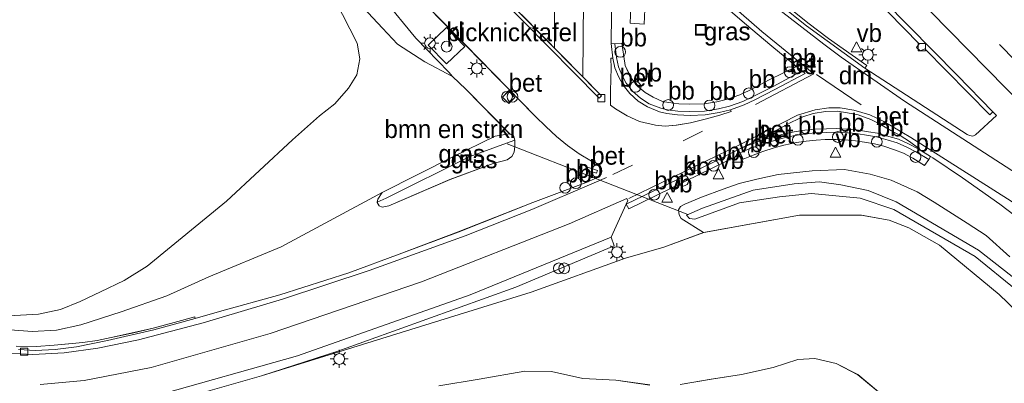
# Model space of a CAD drawing. Header units: millimetres. Extents: x 180000 to 190000, y 466229 to 468626.
# Tile 117 of 202: x 185626 to 185763, y 467440 to 467491. Entities that reach past the tile are written whole.
import ezdxf
from ezdxf.enums import TextEntityAlignment as Align

# ---------------------------------------------------------------- set-up
doc = ezdxf.new("R2010")
doc.units = ezdxf.units.MM
doc.linetypes.add('39strp', pattern=[12, 3, -9])
for name, color, linetype, lineweight in [('bp-b5-bomenstruiken', 93, 'Continuous', 18), ('bp-b5-bos', 93, 'Continuous', 18), ('bp-b5-grasland', 93, 'Continuous', 18), ('gw-bs-insteekwatergang', 93, 'Continuous', 18), ('gw-bs-kruinlijn', 93, 'Continuous', 18), ('gw-bs-teenlijn', 93, 'Continuous', 18), ('mk-bs-39streep 0.15', 8, '39strp', 18), ('mk-bs-haaientd', 8, 'haaitd', 18), ('mk-bs-streep 0.15', 8, 'Continuous', 18), ('og-b5-water', 153, 'Continuous', 18), ('og-bs-hulpgeometrie', 53, 'Continuous', 18), ('og-bs-inrichtingselement', 253, 'Continuous', 18), ('vh-b5-verh_soort', 8, 'Continuous', 18), ('wh-bs-duiker', 8, 'duiker', 18), ('wh-bs-greppel', 133, 'greppel', 18), ('wh-bs-kolk', 8, 'Continuous', 18), ('wm-bs-lichtmast', 8, 'Continuous', 18), ('wm-bs-overig', 8, 'Continuous', 18), ('wm-bs-verkeersbord', 8, 'Continuous', 18)]:
    doc.layers.add(name, color=color, linetype=linetype, lineweight=lineweight)
doc.styles.add('rtw_iso', font='iso-rtw.shx')
doc.linetypes.add('duiker', pattern='A,0,-2,[15,RTW.shx,S=1,R=0,X=0,Y=0],-2', length=4)
doc.linetypes.add('greppel', pattern='A,25.5,-0.01,[14,RTW.shx,S=1,R=0,X=0,Y=0],1,[14,RTW.shx,S=1,R=0,X=0,Y=0],1,[14,RTW.shx,S=1,R=0,X=0,Y=0],1,[14,RTW.shx,S=1,R=0,X=0,Y=0],1,[14,RTW.shx,S=1,R=0,X=0,Y=0],0.5,-0.01', length=30.02)
doc.linetypes.add('haaitd', pattern='A,0,-0.25,[25,RTW.shx,S=0.1,R=180,X=0,Y=0],-0.75', length=1)

# ---------------------------------------------------------------- blocks, each defined once
blk = doc.blocks.new('verkeersbord')
for p, q in [((0, 0.75), (-0.75, -0.625)), ((0.75, -0.625), (0, 0.75)), ((-0.75, -0.625), (0.75, -0.625))]:
    blk.add_line(p, q)
blk = doc.blocks.new('dtbattr')
at = {"style": 'rtw_iso'}
blk.add_attdef('TAG', (0.59, 0.87), '', height=2.5, dxfattribs=at)
blk = doc.blocks.new('dtb')
blk.add_circle((0, 0), 0.75)
blk = doc.blocks.new('kolk')
blk.add_lwpolyline([(-0.5, -0.5), (0.5, -0.5), (0.5, 0.5), (-0.5, 0.5)], close=True)
blk = doc.blocks.new('put')
for p, q in [((0.75, 0.75), (-0.75, 0.75)), ((-0.75, 0.75), (-0.75, -0.75)), ((0.75, -0.75), (0.75, 0.75)), ((-0.75, -0.75), (0.75, -0.75))]:
    blk.add_line(p, q)
blk.add_lwpolyline([(-0.625, 0.625), (0.625, 0.625), (0.625, -0.625), (-0.625, -0.625)], close=True)
blk = doc.blocks.new('dtbattr-r')
at = {"style": 'rtw_iso'}
blk.add_attdef('TAG', text='', height=2.5, dxfattribs=at).set_placement((0, 0), align=Align.MIDDLE_CENTER)
blk = doc.blocks.new('d33az_ACAD_1_FMEBLOCK31')
at = {"layer": 'bp-b5-bomenstruiken'}
for points in [[(1.35, 49.37, 67.37), (-2.67, 52.75, 67.35), (-5.71, 54.32, 67.36), (-8.7, 55, 67.41), (-11.03, 54.86, 67.48), (-14.49, 53.75, 67.56), (-18.9, 52.79, 67.66), (-23.1, 52.11, 67.39), (-27.47, 51.36, 67.09)], [(-31.69, 51.31, 66.74), (-36.41, 51.97, 66.22), (-41.01, 52.21, 65.43), (-45.38, 53.2, 64.93), (-49.1, 53.24, 64.12), (-55.46, 52.11, 63.93), (-61.08, 51.18, 63.46)], [(-96.88, 49.42, 60.6), (-85.79, 52.56, 60.55), (-48.22, 64.22, 60.22), (-35.05, 68.96, 60.32), (-29.73, 70.5, 60.34), (-24.17, 72.54, 59.93), (-10.83, 74.95, 59.58), (-2.2, 74.96, 59.33), (1.66, 74.25, 59.32), (4.4, 73.18, 59.31), (8.7, 70.77, 59.32), (17, 63.91, 59.53), (40.75, 41.09, 59.47)]]:
    blk.add_polyline3d(points, dxfattribs=at)
blk = doc.blocks.new('d33az_ACAD_1_FMEBLOCK48')
at = {"layer": 'bp-b5-grasland'}
for points in [[(-22.48, -56.17, 60.24), (-19.42, -56.42, 60.17), (-16.01, -56.2, 60.22), (-12.61, -55.47, 60.26), (-7, -53.65, 60.25), (-0.62, -51.45, 60.3), (5.2, -48.81, 60.22), (15.3, -44.62, 59.85), (29.37, -37.04, 59.8), (28.76, -37.97, 59.8), (28.67, -38.42, 59.8), (28.95, -38.92, 59.82), (29.38, -39.08, 59.85), (30.29, -38.92, 59.91), (38.83, -35.25, 59.88), (44.85, -33.01, 59.94), (46.81, -32.49, 60.04), (47.44, -32.04, 60.11), (47.78, -31.45, 59.96), (47.88, -30.61, 60.07), (47.88, -29.77, 60.09), (47.68, -29.12, 60.08), (47.17, -28.9, 59.84), (41.04, -22.66, 60.09), (39.19, -20.87, 60.14), (38.69, -20.31, 60.21), (34.06, -15.57, 60.58), (29.59, -10.01, 60.59)], [(29.77, -5.04, 60.52), (40.97, -16.46, 60.48), (50.76, -26.44, 60.37), (52.2, -27.86, 60.36), (53.67, -29.24, 60.32), (55.22, -30.49, 60.27), (56.86, -31.64, 60.22), (58.56, -32.67, 60.15), (59.43, -33.12, 60.11), (59.79, -33.39, 60.1), (59.97, -33.73, 60.09), (60.02, -34.13, 60.08), (59.88, -34.51, 60.08), (59.72, -34.74, 60.08), (59.41, -34.94, 60.07), (57.81, -35.64, 60.07), (50.36, -38.45, 60.02), (39.97, -42.55, 60.07), (31.75, -45.64, 60.12), (24.75, -48.23, 60.14), (15.11, -51.31, 60.18), (6.69, -53.64, 60.21), (3.32, -54.58, 60.19), (3.26, -54.34, 60.46), (0.4, -55.13, 60.5), (-2.53, -55.96, 60.51), (-5.46, -56.62, 60.51), (-8.41, -57.25, 60.52), (-10.33, -57.67, 60.52), (-12.34, -57.94, 60.51), (-14.32, -58.14, 60.5), (-16.34, -58.33, 60.48), (-18.78, -58.49, 60.45), (-21.65, -58.45, 60.46)]]:
    blk.add_polyline3d(points, dxfattribs=at)
for points in [[(40.92, -16.73, 60.59), (38.34, -14.05, 60.63), (35.78, -16.52, 60.61), (38.36, -19.11, 60.58)], [(47.88, -23.81, 60.52), (47.01, -22.89, 60.53), (46.14, -23.75, 60.53), (47.02, -24.65, 60.51)], [(59.38, -34, 60.18), (57.86, -33.47, 60.2), (57.76, -33.89, 60.19), (59.25, -34.37, 60.17)]]:
    blk.add_polyline3d(points, close=True, dxfattribs=at)
blk = doc.blocks.new('d33az_ACAD_1_FMEBLOCK87')
at = {"layer": 'bp-b5-grasland'}
for points in [[(-10.92, 13.07, 60.27), (-8.47, 10.67, 60.26), (-4.07, 6.56, 60.24), (0.38, 2.54, 60.17), (5.66, -2.06, 60.04), (9.48, -5.27, 59.95), (12.91, -8.09, 60), (9.1, -9.96, 59.98), (6.33, -11.46, 59.98), (5, -12.04, 59.99), (3.29, -12.66, 60.02), (1.81, -13.01, 60.05), (0.04, -13.3, 60.08), (-1.99, -13.36, 60.14), (-3.51, -13.3, 60.17), (-4.88, -13.12, 60.19), (-5.76, -12.97, 60.21), (-7.07, -12.37, 60.25), (-8.19, -11.74, 60.28), (-9.23, -10.83, 60.31), (-10.03, -9.84, 60.34), (-10.53, -8.88, 60.37), (-10.95, -7.98, 60.4), (-11.15, -6.7, 60.42), (-11.42, -4.86, 60.46), (-12.41, -4.94, 60.39), (-12.91, -4.91, 60.35), (-12.87, -0.88, 60.42), (-12.77, 6.13, 60.38), (-12.69, 12.41, 60.31), (-12.58, 12.81, 60.32), (-12.37, 13.12, 60.31), (-12.05, 13.29, 60.29), (-11.66, 13.36, 60.29), (-11.14, 13.29, 60.27), (-11.04, 13.19, 60.26)], [(-12.28, 12.18, 60.36), (-12.29, 10.55, 60.36), (-11.9, 10.58, 60.35), (-11.88, 12.17, 60.37)], [(-11.57, 4.73, 60.47), (-11.56, 2.84, 60.46), (-10.51, 2.8, 60.47), (-10.59, 1.33, 60.48), (-10.11, 1.32, 60.47), (-10.29, -2.08, 60.48), (-8.33, -2.21, 60.48), (-8.19, 0.84, 60.48), (-9.08, 0.88, 60.48), (-8.99, 2.62, 60.45), (-9.63, 2.66, 60.45), (-9.54, 5.65, 60.46), (-12.6, 5.81, 60.47), (-12.6, 4.75, 60.48)], [(-12.07, 1.37, 60.43), (-12.03, 2.96, 60.45), (-12.39, 2.94, 60.45), (-12.4, 1.38, 60.45)]]:
    blk.add_polyline3d(points, close=True, dxfattribs=at)
blk = doc.blocks.new('dtbattr-l')
at = {"style": 'rtw_iso'}
blk.add_attdef('TAG', (0, 0), '', height=2.5, dxfattribs=at)
blk = doc.blocks.new('prullenbak')
for centre in [(-0.375, 0), (0.375, 0)]:
    blk.add_circle(centre, 0.75)
blk = doc.blocks.new('lantaarnpaal')
for p, q in [((-0.75, 0), (-1.25, 0)), ((-0.88, 0.88), (-0.53, 0.53)), ((0, 0.75), (0, 1.25)), ((0.53, 0.53), (0.88, 0.88)), ((0.75, 0), (1.25, 0)), ((-0.53, -0.53), (-0.88, -0.88)), ((0, -0.75), (0, -1.25)), ((0.53, -0.53), (0.88, -0.88))]:
    blk.add_line(p, q)
blk.add_circle((0, 0), 0.75)
blk = doc.blocks.new('d33az_ACAD_1_FMEBLOCK161')
at = {"layer": 'vh-b5-verh_soort'}
for points in [[(30.25, -34.65, 59.55), (22.86, -29.03, 59.5), (17.63, -25.37, 59.53), (13.52, -22.59, 59.57), (13.17, -22.37, 59.65), (11.46, -21.32, 59.67), (11.53, -21.23, 59.66), (10.24, -20.3, 59.67), (8.94, -19.48, 59.67), (7.65, -18.74, 59.69), (6.07, -17.81, 59.7), (4.84, -17.23, 59.71), (3.08, -16.6, 59.73), (1.62, -16.28, 59.73), (0.16, -16.07, 59.74), (-1.44, -16.11, 59.75), (-3.18, -16.4, 59.76), (-4.62, -16.86, 59.79), (-6.18, -17.61, 59.8), (-7.58, -18.35, 59.82), (-9.17, -19.17, 59.84), (-10.57, -19.84, 59.86), (-12.11, -20.67, 59.9), (-12.67, -20.92, 59.9), (-13.6, -21.42, 59.93), (-17.16, -23.21, 59.85), (-29.23, -29.02, 59.95), (-29.02, -28.53, 60.06), (-29.16, -28.25, 60.06), (-37.18, -31.76, 60.09), (-57.76, -39.83, 60.19), (-78.87, -47.04, 60.35), (-95.46, -51.79, 60.32), (-104.78, -53.6, 60.33), (-110.93, -54.15, 60.22)], [(-11.72, 1.95, 59.85), (-4.1, -4.2, 59.81), (4.02, -10.1, 59.85), (18.28, -19.31, 59.75), (18.61, -19.47, 59.75), (19.08, -19.55, 59.76), (19.44, -19.36, 59.78), (22.36, -16.68, 59.7), (21.85, -16.16, 59.7), (16.9, -11.04, 59.72), (-0.03, 6.14, 59.69)], [(-55.99, 9.07, 60.35), (-43.53, -3.58, 60.32), (-33.01, -14.28, 60.11), (-32.7, -13.94, 60.12), (-43.85, -2.62, 60.33)], [(-113.96, -49.28, 60.27), (-111.6, -49.41, 60.27), (-108.83, -49.27, 60.27), (-105.85, -48.9, 60.26), (-101.54, -47.99, 60.26), (-95.06, -46.54, 60.17), (-89.31, -44.93, 60.19), (-85.94, -43.98, 60.21), (-77.52, -41.66, 60.18), (-67.88, -38.58, 60.14), (-60.88, -35.98, 60.12), (-52.66, -32.89, 60.07), (-42.27, -28.8, 60.02), (-34.82, -25.99, 60.07), (-33.22, -25.29, 60.07), (-32.9, -25.09, 60.08), (-32.74, -24.86, 60.08), (-32.61, -24.47, 60.08), (-32.66, -24.07, 60.09), (-32.84, -23.74, 60.1), (-33.2, -23.46, 60.11), (-34.07, -23.01, 60.15), (-35.77, -21.99, 60.22), (-37.41, -20.84, 60.27), (-38.96, -19.58, 60.32), (-40.42, -18.2, 60.36), (-41.87, -16.79, 60.37), (-51.66, -6.8, 60.48), (-62.86, 4.61, 60.52)], [(-31.28, -2.62, 60.42), (-31.32, -6.65, 60.35), (-31.12, -8.67, 60.3), (-31.36, -8.7, 60.3), (-31.35, -10.08, 60.26), (-31.39, -11.55, 60.21), (-31.42, -13.34, 60.16), (-31.42, -15.22, 60.11), (-30.72, -15.73, 60.1), (-29.12, -16.73, 60.07), (-27.37, -17.53, 60.05), (-25.16, -18.03, 60.02), (-23.8, -18.14, 60.01), (-22.25, -18.01, 59.99), (-20.29, -17.69, 59.95), (-18.21, -17.17, 59.91), (-16.17, -16.62, 59.88), (-14.62, -16.13, 59.88), (-14.7, -15.89, 59.88), (-12.8, -15.2, 59.85), (-11.31, -14.48, 59.86), (-8.51, -13.04, 59.85), (-4.3, -10.82, 59.83), (-4.72, -10.47, 59.94), (-5.5, -9.83, 60), (-8.94, -7.01, 59.95), (-12.75, -3.8, 60.04), (-18.03, 0.8, 60.17)]]:
    blk.add_polyline3d(points, dxfattribs=at)

msp = doc.modelspace()

# ---------------------------------------------------------------- linework, layer by layer
at = {"layer": 'bp-b5-bomenstruiken'}
for points in [[(185624.83, 467449.62, 60.86), (185628.14, 467449.82, 60.97), (185631.24, 467450.44, 61.02), (185633.98, 467451.56, 61.09), (185636.81, 467452.9, 61.19), (185640.1, 467454.52, 61.27), (185643.3, 467456.48, 61.58), (185654.38, 467465.57, 62.12), (185663.57, 467474.09, 62.17), (185667.31, 467477.45, 62.21), (185669.45, 467479.09, 62.19), (185671.38, 467481.29, 62.19), (185672.54, 467483.15, 62.19), (185672.94, 467485.39, 62.19), (185672.57, 467487.54, 62.19), (185668.49, 467495.59, 62.37)], [(185676.27, 467493.79, 60.59), (185680.75, 467488.23, 60.58), (185685.37, 467483.5, 60.21), (185685.87, 467482.93, 60.14), (185682, 467484.96, 60.62), (185678.19, 467487.39, 61.24), (185676.1, 467489.64, 61.33), (185673.4, 467492.51, 61.57)], [(185673.4, 467492.51, 61.57), (185676.1, 467489.64, 61.33), (185678.19, 467487.39, 61.24), (185682, 467484.96, 60.62), (185685.87, 467482.93, 60.14), (185687.72, 467481.15, 60.09), (185693.86, 467474.91, 59.84), (185693.21, 467474.83, 59.74), (185691.8, 467474.58, 59.67), (185685.89, 467471.73, 59.68), (185676.06, 467466.76, 59.8), (185661.98, 467459.18, 59.85), (185651.88, 467455, 60.22), (185646.06, 467452.36, 60.3), (185639.68, 467450.15, 60.25), (185634.08, 467448.33, 60.26), (185630.68, 467447.6, 60.22), (185627.26, 467447.39, 60.17), (185624.2, 467447.64, 60.24)]]:
    msp.add_polyline3d(points, dxfattribs=at)
at = {"layer": 'bp-b5-bos'}
for points in [[(185668.49, 467495.59, 62.37), (185672.57, 467487.54, 62.19), (185672.94, 467485.39, 62.19), (185672.54, 467483.15, 62.19), (185671.38, 467481.29, 62.19), (185669.45, 467479.09, 62.19), (185667.31, 467477.45, 62.21), (185663.57, 467474.09, 62.17), (185654.38, 467465.57, 62.12), (185643.3, 467456.48, 61.58), (185640.1, 467454.52, 61.27), (185636.81, 467452.9, 61.19), (185633.98, 467451.56, 61.09), (185631.24, 467450.44, 61.02), (185628.14, 467449.82, 60.97), (185624.83, 467449.62, 60.86)], [(185717.58, 467440, 67.09), (185721.94, 467440.75, 67.39), (185726.14, 467441.43, 67.66), (185730.56, 467442.39, 67.56), (185734.02, 467443.5, 67.48), (185736.35, 467443.64, 67.41), (185739.33, 467442.96, 67.36), (185742.37, 467441.38, 67.35), (185746.4, 467438, 67.37)], [(185683.97, 467439.82, 63.46), (185689.59, 467440.75, 63.93), (185695.95, 467441.88, 64.12), (185699.66, 467441.84, 64.93), (185704.04, 467440.84, 65.43), (185708.64, 467440.61, 66.22), (185713.36, 467439.94, 66.74)]]:
    msp.add_polyline3d(points, dxfattribs=at)
at = {"layer": 'bp-b5-grasland'}
for points in [[(185735.8, 467502.92, 59.68), (185750.91, 467487.47, 59.76), (185750.54, 467486.94, 59.76), (185751.05, 467486.49, 59.76), (185751.71, 467486.75, 59.76), (185760.75, 467477.58, 59.76), (185761.16, 467477.99, 59.7), (185761.67, 467477.47, 59.7), (185758.76, 467474.79, 59.78), (185758.4, 467474.6, 59.76), (185757.92, 467474.68, 59.75), (185757.59, 467474.84, 59.75), (185743.33, 467484.05, 59.85), (185743.61, 467484.42, 59.75), (185738.29, 467488.22, 59.75), (185735.38, 467490.38, 59.76), (185729.79, 467494.93, 59.85)], [(185763.54, 467457.81, 59.41), (185760.24, 467460.75, 59.45), (185757.59, 467462.5, 59.47), (185753.02, 467465.43, 59.48), (185750.64, 467466.85, 59.55), (185746.99, 467468.48, 59.57), (185744.07, 467469.31, 59.55), (185740.49, 467469.94, 59.56), (185735.98, 467469.75, 59.61), (185731.25, 467469.26, 59.7), (185728.3, 467468.63, 59.73), (185725.81, 467468.03, 59.7), (185723.59, 467467.24, 59.77), (185720.59, 467466.1, 59.83), (185718.23, 467465.15, 59.83), (185717.66, 467464.82, 59.83), (185717.35, 467464.35, 59.74), (185717.45, 467463.65, 59.66), (185717.75, 467463.12, 59.65), (185720.87, 467461.18, 59.93), (185715.31, 467459.14, 60.34), (185709.99, 467457.6, 60.32), (185696.83, 467452.86, 60.22), (185659.26, 467441.2, 60.55), (185669.89, 467444.67, 60.5), (185694.7, 467453.57, 60.32), (185708.4, 467459.31, 60.09), (185707.96, 467460.52, 60.09), (185710.08, 467465.12, 59.95), (185710.43, 467464.46, 60.02), (185726.04, 467472.09, 59.97), (185726.38, 467471.4, 60.04), (185727.76, 467471.97, 60.02), (185729.14, 467472.45, 60.02), (185730.68, 467472.96, 60.02), (185732.04, 467473.34, 60.01), (185733.81, 467473.73, 60.01), (185735.15, 467473.91, 60), (185736.54, 467474.04, 59.98), (185737.8, 467474.13, 59.97), (185739.32, 467474.15, 59.95), (185740.53, 467474.09, 59.95), (185742.03, 467473.96, 59.93), (185743.3, 467473.78, 59.92), (185744.7, 467473.52, 59.9), (185745.98, 467473.2, 59.88), (185747.47, 467472.7, 59.85), (185748.72, 467472.21, 59.82), (185750.02, 467471.53, 59.8), (185751.66, 467470.51, 59.79), (185752.24, 467471.33, 59.71), (185752.48, 467471.78, 59.65), (185752.83, 467471.56, 59.57), (185756.94, 467468.78, 59.53), (185762.17, 467465.12, 59.5), (185769.56, 467459.5, 59.55)], [(185785.79, 467429.73, 59.47), (185762.05, 467452.55, 59.53), (185753.74, 467459.4, 59.32), (185749.45, 467461.82, 59.31), (185746.71, 467462.89, 59.32), (185742.84, 467463.6, 59.33), (185734.21, 467463.59, 59.58), (185720.87, 467461.18, 59.93), (185717.75, 467463.12, 59.65), (185717.45, 467463.65, 59.66), (185717.35, 467464.35, 59.74), (185717.66, 467464.82, 59.83), (185718.23, 467465.15, 59.83), (185720.59, 467466.1, 59.83), (185723.59, 467467.24, 59.77), (185725.81, 467468.03, 59.7), (185728.3, 467468.63, 59.73), (185731.25, 467469.26, 59.7), (185735.98, 467469.75, 59.61), (185740.49, 467469.94, 59.56), (185744.07, 467469.31, 59.55), (185746.99, 467468.48, 59.57), (185750.64, 467466.85, 59.55), (185753.02, 467465.43, 59.48), (185757.59, 467462.5, 59.47), (185760.24, 467460.75, 59.45), (185763.54, 467457.81, 59.41)], [(185789.17, 467430.84, 58.83), (185770.84, 467449.25, 58.74), (185764.96, 467454.23, 58.73), (185759.19, 467458.71, 58.69), (185747.72, 467465.47, 58.79), (185743.8, 467467.03, 58.83), (185739.99, 467467.84, 58.82), (185737.02, 467468.22, 58.8), (185733.51, 467467.95, 59.02), (185727.78, 467467.06, 59.04), (185720.69, 467464.55, 59.13), (185718.49, 467463.6, 59.14), (185718.88, 467463.12, 59.14), (185719.66, 467463.03, 59.14), (185725.88, 467465.3, 59.14), (185731.46, 467466.17, 59.07), (185735.9, 467466.61, 59.01), (185742.69, 467465.98, 58.78), (185747.38, 467464.4, 58.79), (185758.7, 467457.82, 58.79), (185770.14, 467448.56, 58.84), (185788.46, 467430.18, 58.83)]]:
    msp.add_polyline3d(points, dxfattribs=at)
for points in [[(185676.61, 467465.98, 59.14), (185675.36, 467465.39, 59.8), (185675.44, 467465.84, 59.8), (185676.06, 467466.76, 59.8), (185685.89, 467471.73, 59.68), (185691.8, 467474.58, 59.67), (185693.21, 467474.83, 59.74), (185693.86, 467474.91, 59.84), (185694.36, 467474.68, 60.08), (185694.56, 467474.04, 60.09), (185692.86, 467473.45, 58.97), (185688.21, 467471.71, 59.04)], [(185676.98, 467464.89, 59.91), (185676.06, 467464.73, 59.85), (185675.63, 467464.89, 59.82), (185675.36, 467465.39, 59.8), (185676.61, 467465.98, 59.14), (185688.21, 467471.71, 59.04), (185692.86, 467473.45, 58.97), (185694.56, 467474.04, 60.09), (185694.56, 467473.19, 60.07), (185694.46, 467472.35, 59.96), (185694.12, 467471.77, 60.11), (185693.49, 467471.32, 60.04), (185691.54, 467470.8, 59.94), (185685.52, 467468.56, 59.88)]]:
    msp.add_polyline3d(points, close=True, dxfattribs=at)
at = {"layer": 'gw-bs-insteekwatergang'}
for points in [[(185691.8, 467474.58, 59.67), (185685.89, 467471.73, 59.68), (185676.06, 467466.76, 59.8), (185675.44, 467465.84, 59.8), (185675.36, 467465.39, 59.8)], [(185676.98, 467464.89, 59.91), (185685.52, 467468.56, 59.88), (185691.54, 467470.8, 59.94), (185693.49, 467471.32, 60.04), (185694.12, 467471.77, 60.11), (185694.46, 467472.35, 59.96), (185694.56, 467473.19, 60.07), (185694.56, 467474.04, 60.09), (185694.36, 467474.68, 60.08), (185693.86, 467474.91, 59.84), (185693.21, 467474.83, 59.74), (185691.8, 467474.58, 59.67)], [(185720.87, 467461.18, 59.93), (185717.75, 467463.12, 59.65), (185717.45, 467463.65, 59.66), (185717.35, 467464.35, 59.74), (185717.66, 467464.82, 59.83), (185718.23, 467465.15, 59.83), (185720.59, 467466.1, 59.83), (185723.59, 467467.24, 59.77), (185725.81, 467468.03, 59.7), (185728.3, 467468.63, 59.73), (185731.25, 467469.26, 59.7), (185735.98, 467469.75, 59.61), (185740.49, 467469.94, 59.56), (185744.07, 467469.31, 59.55), (185746.99, 467468.48, 59.57), (185750.64, 467466.85, 59.55), (185753.02, 467465.43, 59.48), (185757.59, 467462.5, 59.47), (185760.24, 467460.75, 59.45), (185763.54, 467457.81, 59.41)], [(185675.36, 467465.39, 59.8), (185675.63, 467464.89, 59.82), (185676.06, 467464.73, 59.85), (185676.98, 467464.89, 59.91)], [(185873.02, 467343.74, 59.94), (185867.38, 467349.25, 59.87), (185854.65, 467361.97, 59.85), (185831.31, 467385.62, 59.79), (185810.33, 467406.07, 59.57), (185785.79, 467429.73, 59.47), (185762.05, 467452.55, 59.53), (185753.74, 467459.4, 59.32), (185749.45, 467461.82, 59.31), (185746.71, 467462.89, 59.32), (185742.84, 467463.6, 59.33), (185734.21, 467463.59, 59.58), (185720.87, 467461.18, 59.93)]]:
    msp.add_polyline3d(points, dxfattribs=at)
at = {"layer": 'gw-bs-kruinlijn'}
for points in [[(185605.27, 467461.17, 60.22), (185609.47, 467456.9, 60.47), (185611.71, 467454.92, 60.47), (185614.1, 467453.03, 60.57), (185615.97, 467451.62, 60.66), (185618.75, 467450.57, 60.71), (185621.79, 467449.71, 60.83), (185624.83, 467449.62, 60.86), (185628.14, 467449.82, 60.97), (185631.24, 467450.44, 61.02), (185633.98, 467451.56, 61.09), (185636.81, 467452.9, 61.19), (185640.1, 467454.52, 61.27), (185643.3, 467456.48, 61.58), (185654.38, 467465.57, 62.12), (185663.57, 467474.09, 62.17), (185667.31, 467477.45, 62.21), (185669.45, 467479.09, 62.19), (185671.38, 467481.29, 62.19), (185672.54, 467483.15, 62.19), (185672.94, 467485.39, 62.19), (185672.57, 467487.54, 62.19), (185668.49, 467495.59, 62.37), (185666.28, 467499.79, 62.1)], [(185685.87, 467482.93, 60.14), (185682, 467484.96, 60.62), (185678.19, 467487.39, 61.24), (185676.1, 467489.64, 61.33), (185673.4, 467492.51, 61.57), (185671.01, 467495.24, 61.61), (185666.28, 467499.79, 62.1)], [(185717.58, 467440, 67.09), (185721.94, 467440.75, 67.39), (185726.14, 467441.43, 67.66), (185730.56, 467442.39, 67.56), (185734.02, 467443.5, 67.48), (185736.35, 467443.64, 67.41), (185739.33, 467442.96, 67.36), (185742.37, 467441.38, 67.35), (185746.4, 467438, 67.37)], [(185683.97, 467439.82, 63.46), (185689.59, 467440.75, 63.93), (185695.95, 467441.88, 64.12), (185699.66, 467441.84, 64.93), (185704.04, 467440.84, 65.43), (185708.64, 467440.61, 66.22), (185713.36, 467439.94, 66.74)]]:
    msp.add_polyline3d(points, dxfattribs=at)
at = {"layer": 'gw-bs-teenlijn'}
for points in [[(185693.86, 467474.91, 59.84), (185687.72, 467481.15, 60.09), (185685.87, 467482.93, 60.14), (185685.37, 467483.5, 60.21), (185680.75, 467488.23, 60.58), (185676.27, 467493.79, 60.59), (185671.24, 467499.2, 60.57), (185666.31, 467503.77, 60.67), (185662.84, 467506.95, 60.74), (185661.86, 467508.37, 60.71), (185661.15, 467510.62, 60.58), (185661.11, 467514.7, 60.5), (185661.17, 467518.23, 60.48), (185660.97, 467521.48, 60.42), (185658.04, 467532.83, 60.22)], [(185676.06, 467466.76, 59.8), (185661.98, 467459.18, 59.85)], [(185605.27, 467461.17, 60.22), (185608.32, 467455.96, 60.2), (185610.73, 467453.24, 60.22), (185612.93, 467451.28, 60.24), (185615.35, 467450.05, 60.2), (185618.28, 467448.93, 60.22), (185621.16, 467447.86, 60.27), (185624.2, 467447.64, 60.24), (185627.26, 467447.39, 60.17), (185630.68, 467447.6, 60.22), (185634.08, 467448.33, 60.26), (185639.68, 467450.15, 60.25), (185646.06, 467452.36, 60.3), (185651.88, 467455, 60.22), (185661.98, 467459.18, 59.85)], [(185720.87, 467461.18, 59.93), (185715.31, 467459.14, 60.34), (185709.99, 467457.6, 60.32), (185696.83, 467452.86, 60.22), (185659.26, 467441.2, 60.55)]]:
    msp.add_polyline3d(points, dxfattribs=at)
at = {"layer": 'mk-bs-39streep 0.15'}
for points in [[(185633.04, 467618.84, 59.76), (185659.98, 467591.4, 59.87), (185694.18, 467556.56, 59.99), (185728.48, 467521.61, 60.02), (185762.7, 467486.74, 60.02), (185797.01, 467451.83, 60.06), (185831.34, 467417.09, 60.1), (185862.89, 467385.55, 60.16), (185888.42, 467360.48, 60.2)], [(185708.23, 467469.28, 60.07), (185718.02, 467473.94, 59.98), (185727.2, 467478.55, 59.87)]]:
    msp.add_polyline3d(points, dxfattribs=at)
at = {"layer": 'mk-bs-haaientd'}
msp.add_polyline3d([(185742.83, 467478.97, 59.76), (185736.59, 467483.19, 59.83)], dxfattribs=at)
at = {"layer": 'mk-bs-streep 0.15'}
for points in [[(185631.04, 467615.75, 59.67), (185662.94, 467583.25, 59.8), (185697.17, 467548.35, 59.9), (185731.44, 467513.43, 59.93), (185765.66, 467478.61, 59.95), (185799.94, 467443.7, 59.99), (185834.29, 467409.02, 60.07), (185865.12, 467378.28, 60.21), (185866.54, 467376.88, 60.21)], [(185657.33, 467564.92, 60.21), (185662.05, 467560.49, 60.22), (185673.26, 467549.09, 60.18), (185687.64, 467534.33, 60.2), (185698.05, 467523.54, 60.19), (185709.49, 467511.99, 60.2), (185715.48, 467506.19, 60.17), (185726.04, 467496.61, 60.09), (185729.85, 467493.42, 60.02), (185737.6, 467487.39, 59.87), (185740.04, 467485.58, 59.84)], [(185700.15, 467509.6, 60.35), (185700.12, 467498.94, 60.48), (185700.08, 467486.97, 60.25)], [(185704.03, 467482.9, 60.17), (185704.11, 467493.53, 60.43), (185704.17, 467505.56, 60.34)], [(185728.11, 467479.02, 59.86), (185736.25, 467483.3, 59.84), (185728.97, 467489.2, 60.01), (185719.63, 467497.37, 60.17), (185712.63, 467503.91, 60.26), (185710.47, 467506, 60.27)], [(185740.04, 467485.58, 59.84), (185748.86, 467479.47, 59.74), (185767.51, 467467.46, 59.82), (185776.7, 467461.05, 59.87), (185784.47, 467455.22, 59.92), (185792.8, 467448.53, 59.95), (185800.08, 467442.27, 59.98), (185807.8, 467435.14, 59.99), (185815.88, 467427.14, 60.02), (185847.84, 467395.07, 60.12), (185866.34, 467376.71, 60.21)], [(185710.46, 467465.94, 60.1), (185725.78, 467473.36, 59.92), (185733.96, 467477.51, 59.8), (185736.42, 467478.29, 59.78), (185738.31, 467478.54, 59.77), (185739.88, 467478.54, 59.77), (185741.79, 467478.21, 59.76), (185744.03, 467477.55, 59.75), (185745.97, 467476.64, 59.73), (185749.74, 467474.42, 59.7), (185763.75, 467465.56, 59.72), (185773.13, 467459.1, 59.78), (185781.34, 467452.99, 59.82), (185788.98, 467446.92, 59.85), (185794.63, 467442.15, 59.88), (185801.96, 467435.59, 59.91), (185808.9, 467428.97, 59.93), (185843.41, 467394.27, 60.1), (185870.53, 467367.4, 60.28), (185883.21, 467355.07, 60.32)], [(185623.92, 467444.39, 60.42), (185627.38, 467444.21, 60.42), (185631.76, 467444.44, 60.42), (185636.42, 467445.07, 60.43), (185642.09, 467446.24, 60.42), (185651.11, 467448.58, 60.41), (185662.15, 467451.88, 60.39), (185674.24, 467455.88, 60.3), (185687.64, 467460.74, 60.22), (185696.92, 467464.38, 60.14), (185705.59, 467468.1, 60.08), (185707.32, 467468.86, 60.07)]]:
    msp.add_polyline3d(points, dxfattribs=at)
at = {"layer": 'og-b5-water'}
msp.add_polyline3d([(185788.46, 467430.18, 58.83), (185770.14, 467448.56, 58.84), (185758.7, 467457.82, 58.79), (185747.38, 467464.4, 58.79), (185742.69, 467465.98, 58.78), (185735.9, 467466.61, 59.01), (185731.46, 467466.17, 59.07), (185725.88, 467465.3, 59.14), (185719.66, 467463.03, 59.14), (185718.88, 467463.12, 59.14), (185718.49, 467463.6, 59.14), (185720.69, 467464.55, 59.13), (185727.78, 467467.06, 59.04), (185733.51, 467467.95, 59.02), (185737.02, 467468.22, 58.8), (185739.99, 467467.84, 58.82), (185743.8, 467467.03, 58.83), (185747.72, 467465.47, 58.79), (185759.19, 467458.71, 58.69), (185764.96, 467454.23, 58.73), (185770.84, 467449.25, 58.74), (185789.17, 467430.84, 58.83)], dxfattribs=at)
at = {"layer": 'og-bs-hulpgeometrie'}
for points in [[(185692.86, 467473.45, 58.97), (185694.56, 467474.04, 60.09)], [(185675.36, 467465.39, 59.8), (185676.61, 467465.98, 59.14)]]:
    msp.add_polyline3d(points, dxfattribs=at)
at = {"layer": 'vh-b5-verh_soort'}
for points in [[(185706.62, 467480.21, 60.12), (185706.3, 467479.87, 60.11), (185695.78, 467490.57, 60.32), (185683.32, 467503.22, 60.35), (185673.87, 467512.84, 60.37), (185666.74, 467520.03, 60.36), (185664.31, 467522.47, 60.41), (185664.32, 467523.19, 60.41), (185667.29, 467520.18, 60.36), (185672.82, 467514.56, 60.36), (185683.68, 467503.53, 60.36), (185695.46, 467491.52, 60.33)], [(185712.71, 467493.25, 60.48), (185712.57, 467490.2, 60.48), (185710.61, 467490.33, 60.48), (185710.79, 467493.73, 60.47), (185710.31, 467493.74, 60.48), (185710.39, 467495.21, 60.47), (185709.34, 467495.25, 60.46), (185709.33, 467497.14, 60.47), (185708.3, 467497.16, 60.48), (185708.31, 467498.22, 60.47), (185711.36, 467498.06, 60.46), (185711.27, 467495.07, 60.45), (185711.91, 467495.03, 60.45), (185711.82, 467493.29, 60.48)], [(185687.6, 467487.08, 60.59), (185685.04, 467484.69, 60.58), (185682.46, 467487.28, 60.61), (185685.03, 467489.75, 60.63)], [(185717.27, 467478.09, 60.17), (185718.96, 467478.02, 60.13), (185721.01, 467478.1, 60.09), (185722.93, 467478.4, 60.05), (185724.49, 467478.76, 60.02), (185726.32, 467479.41, 59.99), (185727.68, 467480.06, 59.99), (185730.55, 467481.53, 59.98), (185734.59, 467483.68, 59.94), (185735.02, 467483.33, 59.83), (185730.8, 467481.11, 59.85), (185728, 467479.67, 59.86), (185726.52, 467478.95, 59.85), (185724.61, 467478.26, 59.88), (185723.04, 467477.88, 59.9), (185721.06, 467477.58, 59.95), (185718.97, 467477.5, 60.01), (185717.23, 467477.58, 60.04), (185715.73, 467477.77, 60.07), (185714.7, 467478.01, 60.08), (185713.04, 467478.67, 60.14), (185711.75, 467479.47, 60.17), (185710.59, 467480.56, 60.21), (185709.63, 467481.68, 60.23), (185708.98, 467482.92, 60.26), (185708.49, 467484.12, 60.28), (185708.2, 467485.48, 60.3), (185707.99, 467487.5, 60.35), (185708.49, 467487.47, 60.39), (185708.7, 467485.56, 60.43), (185708.99, 467484.26, 60.4), (185709.45, 467483.12, 60.38), (185710.06, 467481.98, 60.35), (185710.95, 467480.89, 60.32), (185712.06, 467479.87, 60.28), (185713.29, 467479.11, 60.25), (185714.89, 467478.49, 60.22), (185715.82, 467478.25, 60.2)], [(185717.39, 467479.11, 60.17), (185718.91, 467479.05, 60.14), (185720.94, 467479.11, 60.08), (185722.71, 467479.4, 60.05), (185724.2, 467479.75, 60.02), (185725.9, 467480.37, 59.99), (185727.23, 467480.95, 59.98), (185730, 467482.45, 59.98), (185733.81, 467484.32, 60), (185734.59, 467483.68, 59.94), (185730.55, 467481.53, 59.98), (185727.68, 467480.06, 59.99), (185726.32, 467479.41, 59.99), (185724.49, 467478.76, 60.02), (185722.93, 467478.4, 60.05), (185721.01, 467478.1, 60.09), (185718.96, 467478.02, 60.13), (185717.27, 467478.09, 60.17), (185715.82, 467478.25, 60.2), (185714.89, 467478.49, 60.22), (185713.29, 467479.11, 60.25), (185712.06, 467479.87, 60.28), (185710.95, 467480.89, 60.32), (185710.06, 467481.98, 60.35), (185709.45, 467483.12, 60.38), (185708.99, 467484.26, 60.4), (185708.7, 467485.56, 60.43), (185708.49, 467487.47, 60.39), (185709.48, 467487.55, 60.46), (185709.75, 467485.71, 60.42), (185709.95, 467484.43, 60.4), (185710.38, 467483.53, 60.37), (185710.87, 467482.57, 60.34), (185711.67, 467481.58, 60.31), (185712.71, 467480.67, 60.28), (185713.83, 467480.04, 60.25), (185715.14, 467479.44, 60.21), (185716.02, 467479.29, 60.19)], [(185717.23, 467477.58, 60.04), (185718.97, 467477.5, 60.01), (185721.06, 467477.58, 59.95), (185723.04, 467477.88, 59.9), (185724.61, 467478.26, 59.88), (185724.69, 467478.02, 59.88), (185723.14, 467477.53, 59.88), (185721.1, 467476.98, 59.91), (185719.02, 467476.46, 59.95), (185717.07, 467476.14, 59.99), (185715.51, 467476.01, 60.01), (185714.16, 467476.12, 60.02), (185711.95, 467476.62, 60.05), (185710.2, 467477.42, 60.07), (185708.59, 467478.42, 60.1), (185707.89, 467478.93, 60.11), (185707.89, 467480.81, 60.16), (185707.92, 467482.6, 60.21), (185707.96, 467484.07, 60.26), (185707.95, 467485.45, 60.3), (185708.2, 467485.48, 60.3), (185708.49, 467484.12, 60.28), (185708.98, 467482.92, 60.26), (185709.63, 467481.68, 60.23), (185710.59, 467480.56, 60.21), (185711.75, 467479.47, 60.17), (185713.04, 467478.67, 60.14), (185714.7, 467478.01, 60.08), (185715.73, 467477.77, 60.07)], [(185694.57, 467479.99, 60.52), (185693.7, 467479.16, 60.51), (185692.83, 467480.05, 60.53), (185693.7, 467480.92, 60.53)], [(185745.39, 467476.34, 59.7), (185746.96, 467475.41, 59.69), (185748.25, 467474.67, 59.67), (185749.56, 467473.85, 59.67), (185750.84, 467472.92, 59.66), (185750.78, 467472.83, 59.67), (185749.41, 467473.55, 59.69), (185748.02, 467474.16, 59.73), (185746.69, 467474.57, 59.75), (185745.09, 467475, 59.78), (185743.87, 467475.22, 59.79), (185742.18, 467475.46, 59.79), (185740.88, 467475.57, 59.81), (185739.42, 467475.67, 59.81), (185737.99, 467475.64, 59.83), (185736.41, 467475.57, 59.84), (185734.97, 467475.45, 59.84), (185733.49, 467475.21, 59.84), (185731.95, 467474.89, 59.85), (185730.3, 467474.4, 59.89), (185728.82, 467473.99, 59.89), (185727.24, 467473.37, 59.93), (185726.66, 467473.14, 59.94), (185725.71, 467472.73, 59.93), (185726.64, 467473.23, 59.9), (185727.2, 467473.48, 59.9), (185728.74, 467474.31, 59.86), (185730.14, 467474.98, 59.84), (185731.73, 467475.8, 59.82), (185733.13, 467476.54, 59.8), (185734.69, 467477.29, 59.79), (185736.13, 467477.75, 59.76), (185737.87, 467478.04, 59.75), (185739.47, 467478.07, 59.74), (185740.93, 467477.87, 59.73), (185742.4, 467477.55, 59.73), (185744.15, 467476.92, 59.71)], [(185743.87, 467475.22, 59.79), (185745.09, 467475, 59.78), (185746.69, 467474.57, 59.75), (185748.02, 467474.16, 59.73), (185749.41, 467473.55, 59.69), (185750.78, 467472.83, 59.67), (185752.48, 467471.78, 59.65), (185752.24, 467471.33, 59.71), (185750.54, 467472.38, 59.81), (185749.21, 467473.07, 59.83), (185747.83, 467473.67, 59.85), (185746.59, 467474.06, 59.88), (185744.96, 467474.5, 59.91), (185743.86, 467474.71, 59.92), (185742.15, 467474.98, 59.94), (185741, 467475.07, 59.95), (185739.32, 467475.15, 59.97), (185738.01, 467475.13, 59.98), (185736.42, 467475.05, 60), (185735.1, 467474.93, 60.01), (185733.58, 467474.7, 60.01), (185732.11, 467474.39, 60.02), (185730.4, 467473.92, 60.03), (185729.07, 467473.49, 60.02), (185727.43, 467472.91, 60.04), (185726.89, 467472.71, 60.04), (185725.93, 467472.3, 59.95), (185725.71, 467472.73, 59.93), (185726.66, 467473.14, 59.94), (185727.24, 467473.37, 59.93), (185728.82, 467473.99, 59.89), (185730.3, 467474.4, 59.89), (185731.95, 467474.89, 59.85), (185733.49, 467475.21, 59.84), (185734.97, 467475.45, 59.84), (185736.41, 467475.57, 59.84), (185737.99, 467475.64, 59.83), (185739.42, 467475.67, 59.81), (185740.88, 467475.57, 59.81), (185742.18, 467475.46, 59.79)], [(185744.96, 467474.5, 59.91), (185746.59, 467474.06, 59.88), (185747.83, 467473.67, 59.85), (185749.21, 467473.07, 59.83), (185750.54, 467472.38, 59.81), (185752.24, 467471.33, 59.71), (185751.66, 467470.51, 59.79), (185750.02, 467471.53, 59.8), (185748.72, 467472.21, 59.82), (185747.47, 467472.7, 59.85), (185745.98, 467473.2, 59.88), (185744.7, 467473.52, 59.9), (185743.3, 467473.78, 59.92), (185742.03, 467473.96, 59.93), (185740.53, 467474.09, 59.95), (185739.32, 467474.15, 59.95), (185737.8, 467474.13, 59.97), (185736.54, 467474.04, 59.98), (185735.15, 467473.91, 60), (185733.81, 467473.73, 60.01), (185732.04, 467473.34, 60.01), (185730.68, 467472.96, 60.02), (185729.14, 467472.45, 60.02), (185727.76, 467471.97, 60.02), (185726.38, 467471.4, 60.04), (185726.04, 467472.09, 59.97), (185725.93, 467472.3, 59.95), (185726.89, 467472.71, 60.04), (185727.43, 467472.91, 60.04), (185729.07, 467473.49, 60.02), (185730.4, 467473.92, 60.03), (185732.11, 467474.39, 60.02), (185733.58, 467474.7, 60.01), (185735.1, 467474.93, 60.01), (185736.42, 467475.05, 60), (185738.01, 467475.13, 59.98), (185739.32, 467475.15, 59.97), (185741, 467475.07, 59.95), (185742.15, 467474.98, 59.94), (185743.86, 467474.71, 59.92)], [(185726.04, 467472.09, 59.97), (185710.43, 467464.46, 60.02), (185710.08, 467465.12, 59.95), (185722.15, 467470.94, 59.85), (185725.71, 467472.73, 59.93), (185725.93, 467472.3, 59.95)], [(185706.07, 467469.81, 60.18), (185705.93, 467469.43, 60.17), (185704.44, 467469.92, 60.19), (185704.54, 467470.33, 60.2)]]:
    msp.add_polyline3d(points, close=True, dxfattribs=at)
for points in [[(185739.28, 467500.29, 59.69), (185756.21, 467483.11, 59.72), (185761.16, 467477.99, 59.7), (185760.75, 467477.58, 59.76), (185751.71, 467486.75, 59.76), (185751.05, 467486.49, 59.76), (185750.54, 467486.94, 59.76), (185750.91, 467487.47, 59.76), (185735.8, 467502.92, 59.68)], [(185729.79, 467494.93, 59.85), (185735.38, 467490.38, 59.76), (185738.29, 467488.22, 59.75), (185743.61, 467484.42, 59.75), (185743.33, 467484.05, 59.85), (185735.21, 467489.95, 59.81), (185727.59, 467496.1, 59.85)], [(185628.38, 467440, 60.22), (185634.53, 467440.55, 60.33), (185643.85, 467442.36, 60.32), (185660.44, 467447.11, 60.35), (185681.56, 467454.32, 60.19), (185702.13, 467462.39, 60.09), (185710.16, 467465.9, 60.06), (185710.29, 467465.61, 60.06), (185710.08, 467465.12, 59.95), (185707.96, 467460.52, 60.09), (185688.32, 467452.48, 60.04), (185664.25, 467444, 60.32), (185644.15, 467438.34, 60.35)], [(185644.15, 467438.34, 60.35), (185664.25, 467444, 60.32), (185688.32, 467452.48, 60.04), (185707.96, 467460.52, 60.09), (185708.4, 467459.31, 60.09), (185694.7, 467453.57, 60.32), (185669.89, 467444.67, 60.5), (185659.26, 467441.2, 60.55), (185648.17, 467438.06, 60.6)], [(185625.03, 467445.36, 60.46), (185627.9, 467445.31, 60.45), (185630.35, 467445.47, 60.48), (185632.37, 467445.67, 60.5), (185634.34, 467445.86, 60.51), (185636.36, 467446.13, 60.52), (185638.27, 467446.55, 60.52), (185641.23, 467447.19, 60.51), (185644.15, 467447.85, 60.51), (185647.09, 467448.67, 60.5), (185649.94, 467449.46, 60.46), (185650, 467449.22, 60.19), (185644.25, 467447.61, 60.17), (185637.77, 467446.16, 60.26), (185633.46, 467445.25, 60.26), (185630.48, 467444.88, 60.27), (185627.71, 467444.74, 60.27), (185625.35, 467444.87, 60.27)]]:
    msp.add_polyline3d(points, dxfattribs=at)
at = {"layer": 'wh-bs-duiker'}
msp.add_polyline3d([(185693.5, 467473.51, 59.01), (185718.67, 467463.71, 59.13)], dxfattribs=at)
at = {"layer": 'wh-bs-greppel'}
msp.add_polyline3d([(185676.61, 467465.98, 59.14), (185688.21, 467471.71, 59.04), (185692.86, 467473.45, 58.97)], dxfattribs=at)

# ---------------------------------------------------------------- block references
at = {"layer": 'bp-b5-bomenstruiken'}
ref = msp.add_blockref('dtbattr-r', (185676.39, 467473.59, 60.84), dxfattribs=at)
ref.add_attrib('TAG', 'bmn en strkn', dxfattribs={"layer": '0', "height": 2.5, "style": 'rtw_iso'}).set_placement((185676.39, 467473.59, 60.84), align=Align.BOTTOM_LEFT)
msp.add_blockref('d33az_ACAD_1_FMEBLOCK31', (185745.05, 467388.64), dxfattribs=at)
at = {"layer": 'bp-b5-grasland'}
for name, p in [('d33az_ACAD_1_FMEBLOCK48', (185646.68, 467503.8)), ('d33az_ACAD_1_FMEBLOCK87', (185720.9, 467492.41))]:
    msp.add_blockref(name, p, dxfattribs=at)
ref = msp.add_blockref('dtbattr-r', (185720.9, 467487.2, 60.23), dxfattribs=at)
ref.add_attrib('TAG', 'gras', dxfattribs={"layer": '0', "height": 2.5, "style": 'rtw_iso'}).set_placement((185720.9, 467487.2, 60.23), align=Align.BOTTOM_LEFT)
ref = msp.add_blockref('dtbattr-r', (185683.9, 467470.15, 59.64), dxfattribs=at)
ref.add_attrib('TAG', 'gras', dxfattribs={"layer": '0', "height": 2.5, "style": 'rtw_iso'}).set_placement((185683.9, 467470.15, 59.64), align=Align.BOTTOM_LEFT)
ref = msp.add_blockref('dtbattr-r', (185685.62, 467469.38, 59.76), dxfattribs=at)
ref.add_attrib('TAG', 'gras', dxfattribs={"layer": '0', "height": 2.5, "style": 'rtw_iso'}).set_placement((185685.62, 467469.38, 59.76), align=Align.BOTTOM_LEFT)
at = {"layer": 'mk-bs-haaientd'}
ref = msp.add_blockref('dtbattr-l', (185739.71, 467481.08, 59.8), dxfattribs=at)
ref.add_attrib('TAG', 'dm', dxfattribs={"layer": '0', "height": 2.5, "style": 'rtw_iso'}).set_placement((185739.71, 467481.08, 59.8), align=Align.BOTTOM_LEFT)
at = {"layer": 'og-bs-inrichtingselement'}
ref = msp.add_blockref('dtbattr', (185685.05, 467487.07, 60.61), dxfattribs=at)
ref.add_attrib('TAG', 'picknicktafel', dxfattribs={"layer": '0', "height": 2.5, "style": 'rtw_iso'}).set_placement((185685.05, 467487.07, 60.61), align=Align.BOTTOM_LEFT)
for name, p in [('put', (185720.47, 467489.41, 60.3)), ('dtb', (185685.05, 467487.07, 60.61)), ('prullenbak', (185693.84, 467480.09, 60.45)), ('prullenbak', (185701.06, 467456.19, 60.38))]:
    msp.add_blockref(name, p, dxfattribs=at)
at = {"layer": 'vh-b5-verh_soort'}
msp.add_blockref('d33az_ACAD_1_FMEBLOCK161', (185739.31, 467494.15), dxfattribs=at)
ref = msp.add_blockref('dtbattr-r', (185685.03, 467487.23, 60.6), dxfattribs=at)
ref.add_attrib('TAG', 'kl', dxfattribs={"layer": '0', "height": 2.5, "style": 'rtw_iso'}).set_placement((185685.03, 467487.23, 60.6), align=Align.BOTTOM_LEFT)
ref = msp.add_blockref('dtbattr-r', (185731.8, 467482.78, 60.19), dxfattribs=at)
ref.add_attrib('TAG', 'bet', dxfattribs={"layer": '0', "height": 2.5, "style": 'rtw_iso'}).set_placement((185731.8, 467482.78, 60.19), align=Align.BOTTOM_LEFT)
ref = msp.add_blockref('dtbattr-r', (185732.91, 467482.5, 60.13), dxfattribs=at)
ref.add_attrib('TAG', 'bet', dxfattribs={"layer": '0', "height": 2.5, "style": 'rtw_iso'}).set_placement((185732.91, 467482.5, 60.13), align=Align.BOTTOM_LEFT)
ref = msp.add_blockref('dtbattr-r', (185709.16, 467480.75, 60.08), dxfattribs=at)
ref.add_attrib('TAG', 'bet', dxfattribs={"layer": '0', "height": 2.5, "style": 'rtw_iso'}).set_placement((185709.16, 467480.75, 60.08), align=Align.BOTTOM_LEFT)
ref = msp.add_blockref('dtbattr-r', (185693.7, 467480.04, 60.52), dxfattribs=at)
ref.add_attrib('TAG', 'bet', dxfattribs={"layer": '0', "height": 2.5, "style": 'rtw_iso'}).set_placement((185693.7, 467480.04, 60.52), align=Align.BOTTOM_LEFT)
ref = msp.add_blockref('dtbattr-r', (185744.79, 467475.4, 59.79), dxfattribs=at)
ref.add_attrib('TAG', 'bet', dxfattribs={"layer": '0', "height": 2.5, "style": 'rtw_iso'}).set_placement((185744.79, 467475.4, 59.79), align=Align.BOTTOM_LEFT)
ref = msp.add_blockref('dtbattr-r', (185728.33, 467473.5, 59.88), dxfattribs=at)
ref.add_attrib('TAG', 'bet', dxfattribs={"layer": '0', "height": 2.5, "style": 'rtw_iso'}).set_placement((185728.33, 467473.5, 59.88), align=Align.BOTTOM_LEFT)
ref = msp.add_blockref('dtbattr-r', (185728.75, 467472.83, 59.94), dxfattribs=at)
ref.add_attrib('TAG', 'bet', dxfattribs={"layer": '0', "height": 2.5, "style": 'rtw_iso'}).set_placement((185728.75, 467472.83, 59.94), align=Align.BOTTOM_LEFT)
ref = msp.add_blockref('dtbattr-r', (185705.21, 467469.88, 60.18), dxfattribs=at)
ref.add_attrib('TAG', 'bet', dxfattribs={"layer": '0', "height": 2.5, "style": 'rtw_iso'}).set_placement((185705.21, 467469.88, 60.18), align=Align.BOTTOM_LEFT)
ref = msp.add_blockref('dtbattr-r', (185718.08, 467468.59, 59.95), dxfattribs=at)
ref.add_attrib('TAG', 'kl', dxfattribs={"layer": '0', "height": 2.5, "style": 'rtw_iso'}).set_placement((185718.08, 467468.59, 59.95), align=Align.BOTTOM_LEFT)
at = {"layer": 'wh-bs-kolk'}
for p in [(185751.28, 467486.99, 59.53), (185706.6, 467479.88, 60.06), (185626.17, 467444.59, 60.37)]:
    msp.add_blockref('kolk', p, dxfattribs=at)
at = {"layer": 'wm-bs-lichtmast'}
for p in [(185682.73, 467487.55, 62.19), (185743.77, 467485.94, 61.82), (185689.27, 467484.04, 62.11), (185708.79, 467458.46, 62.02), (185670.08, 467443.57, 62.49)]:
    msp.add_blockref('lantaarnpaal', p, dxfattribs=at)
at = {"layer": 'wm-bs-overig'}
ref = msp.add_blockref('dtbattr', (185709.25, 467486.34, 60.67), dxfattribs=at)
ref.add_attrib('TAG', 'bb', dxfattribs={"layer": '0', "height": 2.5, "style": 'rtw_iso'}).set_placement((185709.25, 467486.34, 60.67), align=Align.BOTTOM_LEFT)
for p in [(185709.25, 467486.34, 60.67), (185732.86, 467483.51, 60.18), (185711.36, 467481.46, 60.55), (185727.15, 467480.57, 60.21), (185715.92, 467478.94, 60.42), (185721.69, 467478.88, 60.29), (185734.01, 467474.09, 60.23), (185739.59, 467474.48, 60.19), (185745.01, 467473.82, 60.13), (185727.86, 467472.38, 60.25), (185722.26, 467470.47, 60.2), (185750.41, 467471.7, 60.04), (185703.07, 467468.04, 60.27), (185718.02, 467468.4, 60.25), (185701.57, 467467.41, 60.3), (185713.99, 467466.45, 60.31)]:
    msp.add_blockref('dtb', p, dxfattribs=at)
ref = msp.add_blockref('dtbattr', (185732.86, 467483.51, 60.18), dxfattribs=at)
ref.add_attrib('TAG', 'bb', dxfattribs={"layer": '0', "height": 2.5, "style": 'rtw_iso'}).set_placement((185732.86, 467483.51, 60.18), align=Align.BOTTOM_LEFT)
ref = msp.add_blockref('dtbattr', (185711.36, 467481.46, 60.55), dxfattribs=at)
ref.add_attrib('TAG', 'bb', dxfattribs={"layer": '0', "height": 2.5, "style": 'rtw_iso'}).set_placement((185711.36, 467481.46, 60.55), align=Align.BOTTOM_LEFT)
ref = msp.add_blockref('dtbattr', (185727.15, 467480.57, 60.21), dxfattribs=at)
ref.add_attrib('TAG', 'bb', dxfattribs={"layer": '0', "height": 2.5, "style": 'rtw_iso'}).set_placement((185727.15, 467480.57, 60.21), align=Align.BOTTOM_LEFT)
ref = msp.add_blockref('dtbattr', (185715.92, 467478.94, 60.42), dxfattribs=at)
ref.add_attrib('TAG', 'bb', dxfattribs={"layer": '0', "height": 2.5, "style": 'rtw_iso'}).set_placement((185715.92, 467478.94, 60.42), align=Align.BOTTOM_LEFT)
ref = msp.add_blockref('dtbattr', (185721.69, 467478.88, 60.29), dxfattribs=at)
ref.add_attrib('TAG', 'bb', dxfattribs={"layer": '0', "height": 2.5, "style": 'rtw_iso'}).set_placement((185721.69, 467478.88, 60.29), align=Align.BOTTOM_LEFT)
ref = msp.add_blockref('dtbattr', (185734.01, 467474.09, 60.23), dxfattribs=at)
ref.add_attrib('TAG', 'bb', dxfattribs={"layer": '0', "height": 2.5, "style": 'rtw_iso'}).set_placement((185734.01, 467474.09, 60.23), align=Align.BOTTOM_LEFT)
ref = msp.add_blockref('dtbattr', (185739.59, 467474.48, 60.19), dxfattribs=at)
ref.add_attrib('TAG', 'bb', dxfattribs={"layer": '0', "height": 2.5, "style": 'rtw_iso'}).set_placement((185739.59, 467474.48, 60.19), align=Align.BOTTOM_LEFT)
ref = msp.add_blockref('dtbattr', (185745.01, 467473.82, 60.13), dxfattribs=at)
ref.add_attrib('TAG', 'bb', dxfattribs={"layer": '0', "height": 2.5, "style": 'rtw_iso'}).set_placement((185745.01, 467473.82, 60.13), align=Align.BOTTOM_LEFT)
ref = msp.add_blockref('dtbattr', (185727.86, 467472.38, 60.25), dxfattribs=at)
ref.add_attrib('TAG', 'bb', dxfattribs={"layer": '0', "height": 2.5, "style": 'rtw_iso'}).set_placement((185727.86, 467472.38, 60.25), align=Align.BOTTOM_LEFT)
ref = msp.add_blockref('dtbattr', (185722.26, 467470.47, 60.2), dxfattribs=at)
ref.add_attrib('TAG', 'bb', dxfattribs={"layer": '0', "height": 2.5, "style": 'rtw_iso'}).set_placement((185722.26, 467470.47, 60.2), align=Align.BOTTOM_LEFT)
ref = msp.add_blockref('dtbattr', (185750.41, 467471.7, 60.04), dxfattribs=at)
ref.add_attrib('TAG', 'bb', dxfattribs={"layer": '0', "height": 2.5, "style": 'rtw_iso'}).set_placement((185750.41, 467471.7, 60.04), align=Align.BOTTOM_LEFT)
ref = msp.add_blockref('dtbattr', (185703.07, 467468.04, 60.27), dxfattribs=at)
ref.add_attrib('TAG', 'bb', dxfattribs={"layer": '0', "height": 2.5, "style": 'rtw_iso'}).set_placement((185703.07, 467468.04, 60.27), align=Align.BOTTOM_LEFT)
ref = msp.add_blockref('dtbattr', (185718.02, 467468.4, 60.25), dxfattribs=at)
ref.add_attrib('TAG', 'bb', dxfattribs={"layer": '0', "height": 2.5, "style": 'rtw_iso'}).set_placement((185718.02, 467468.4, 60.25), align=Align.BOTTOM_LEFT)
ref = msp.add_blockref('dtbattr', (185701.57, 467467.41, 60.3), dxfattribs=at)
ref.add_attrib('TAG', 'bb', dxfattribs={"layer": '0', "height": 2.5, "style": 'rtw_iso'}).set_placement((185701.57, 467467.41, 60.3), align=Align.BOTTOM_LEFT)
ref = msp.add_blockref('dtbattr', (185713.99, 467466.45, 60.31), dxfattribs=at)
ref.add_attrib('TAG', 'bb', dxfattribs={"layer": '0', "height": 2.5, "style": 'rtw_iso'}).set_placement((185713.99, 467466.45, 60.31), align=Align.BOTTOM_LEFT)
at = {"layer": 'wm-bs-verkeersbord'}
ref = msp.add_blockref('dtbattr', (185742.19, 467486.97, 61.37), dxfattribs=at)
ref.add_attrib('TAG', 'vb', dxfattribs={"layer": '0', "height": 2.5, "style": 'rtw_iso'}).set_placement((185742.19, 467486.97, 61.37), align=Align.BOTTOM_LEFT)
for p in [(185742.19, 467486.97, 61.37), (185739.24, 467472.31, 60.78), (185725.62, 467471.61, 60.94), (185722.95, 467469.3, 60.77), (185715.79, 467466.01, 60.63)]:
    msp.add_blockref('verkeersbord', p, dxfattribs=at)
ref = msp.add_blockref('dtbattr', (185739.24, 467472.31, 60.78), dxfattribs=at)
ref.add_attrib('TAG', 'vb', dxfattribs={"layer": '0', "height": 2.5, "style": 'rtw_iso'}).set_placement((185739.24, 467472.31, 60.78), align=Align.BOTTOM_LEFT)
ref = msp.add_blockref('dtbattr', (185725.62, 467471.61, 60.94), dxfattribs=at)
ref.add_attrib('TAG', 'vb', dxfattribs={"layer": '0', "height": 2.5, "style": 'rtw_iso'}).set_placement((185725.62, 467471.61, 60.94), align=Align.BOTTOM_LEFT)
ref = msp.add_blockref('dtbattr', (185722.95, 467469.3, 60.77), dxfattribs=at)
ref.add_attrib('TAG', 'vb', dxfattribs={"layer": '0', "height": 2.5, "style": 'rtw_iso'}).set_placement((185722.95, 467469.3, 60.77), align=Align.BOTTOM_LEFT)
ref = msp.add_blockref('dtbattr', (185715.79, 467466.01, 60.63), dxfattribs=at)
ref.add_attrib('TAG', 'vb', dxfattribs={"layer": '0', "height": 2.5, "style": 'rtw_iso'}).set_placement((185715.79, 467466.01, 60.63), align=Align.BOTTOM_LEFT)

doc.saveas('drawing.dxf')
